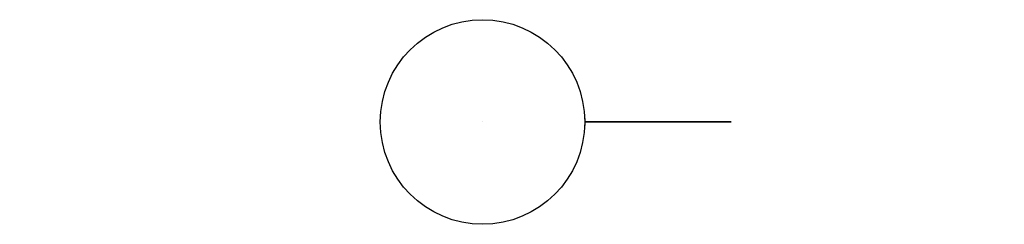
# Model space of a CAD drawing. Header units: millimetres. Extents: x 51295 to 51873, y -1197 to -1077.
import ezdxf

# ---------------------------------------------------------------- set-up
doc = ezdxf.new("R2010")
doc.units = ezdxf.units.MM
doc.header["$MEASUREMENT"] = 0
doc.layers.add('Default', color=7, linetype='Continuous', true_color=0x000000)
doc.layers.add('DEFINITIVO', color=7, linetype='Continuous', true_color=0x000000)

msp = doc.modelspace()

# ---------------------------------------------------------------- linework, layer by layer
at = {"layer": 'Default'}
msp.add_line((51566.26, -1136.7), (51566.26, -1136.7, 510), dxfattribs=at)
msp.add_lwpolyline([(51626.46, -1138.7), (51626.46, -1134.7), (51626.26, -1134.7), (51626.26, -1138.7), (51626.46, -1138.7)], dxfattribs=at)
msp.add_circle((51566.26, -1136.7), 60, dxfattribs=at)
at = {"layer": 'DEFINITIVO'}
msp.add_open_spline([(51626.26, -1136.7, 510), (51626.26, -1136.7, 477.49), (51635.09, -1136.7, 438.8), (51662.6, -1136.7, 376.39), (51697.56, -1136.7, 307.87), (51716.31, -1136.7, 238.52), (51708.12, -1136.7, 153.17), (51670.36, -1136.7, 93.57), (51636.57, -1136.7, 48.55), (51626.26, -1136.7, 21.13), (51626.26, -1136.7)], degree=3, dxfattribs=at)

doc.saveas('drawing.dxf')
